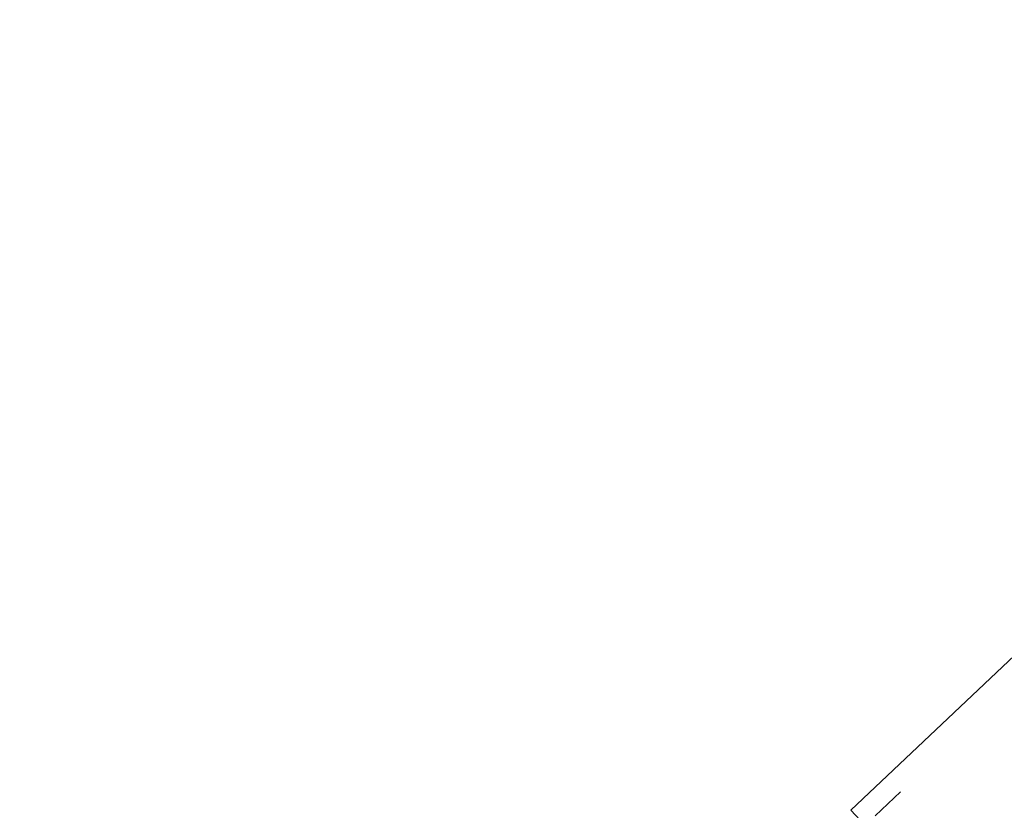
# Model space of a CAD drawing. Header units: metres. Extents: x 104098 to 104607, y 427853 to 428230.
# Tile 79 of 147: x 104262.791 to 104263.495, y 428139.701 to 428140.267. Entities that reach past the tile are written whole.
import ezdxf

# ---------------------------------------------------------------- set-up
doc = ezdxf.new("R2010")
doc.units = ezdxf.units.M
doc.linetypes.add('DASHED2', pattern=[0.375, 0.25, -0.125])

# ---------------------------------------------------------------- blocks, each defined once
blk = doc.blocks.new('school2')
at = {"color": 252, "linetype": 'DASHED2'}
for p, q in [((107992.07654, 456625.15565), (107992.07654, 456625.14065)), ((107992.07654, 456625.15565), (107992.49654, 456625.15565)), ((107992.48654, 456625.14065), (107992.08654, 456625.14065))]:
    blk.add_line(p, q, dxfattribs=at)
for centre, radius, start, end in [((107963.17603, 457111.12702), 478.54219, 270.1284714, 276.2285906), ((107963.17603, 457111.12702), 478.54219, 270.1284714, 276.2285906), ((107963.17601, 457111.12743), 478.64259, 270.1284689, 276.2273077), ((107963.17601, 457111.12743), 480.89259, 270.1284689, 276.198617)]:
    blk.add_arc(centre, radius, start, end, dxfattribs=at)

msp = doc.modelspace()

# ---------------------------------------------------------------- block references
at = {"rotation": 43.40342385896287}
msp.add_blockref('school2', (339564.77906, 22181.48215), dxfattribs=at)

doc.saveas('drawing.dxf')
